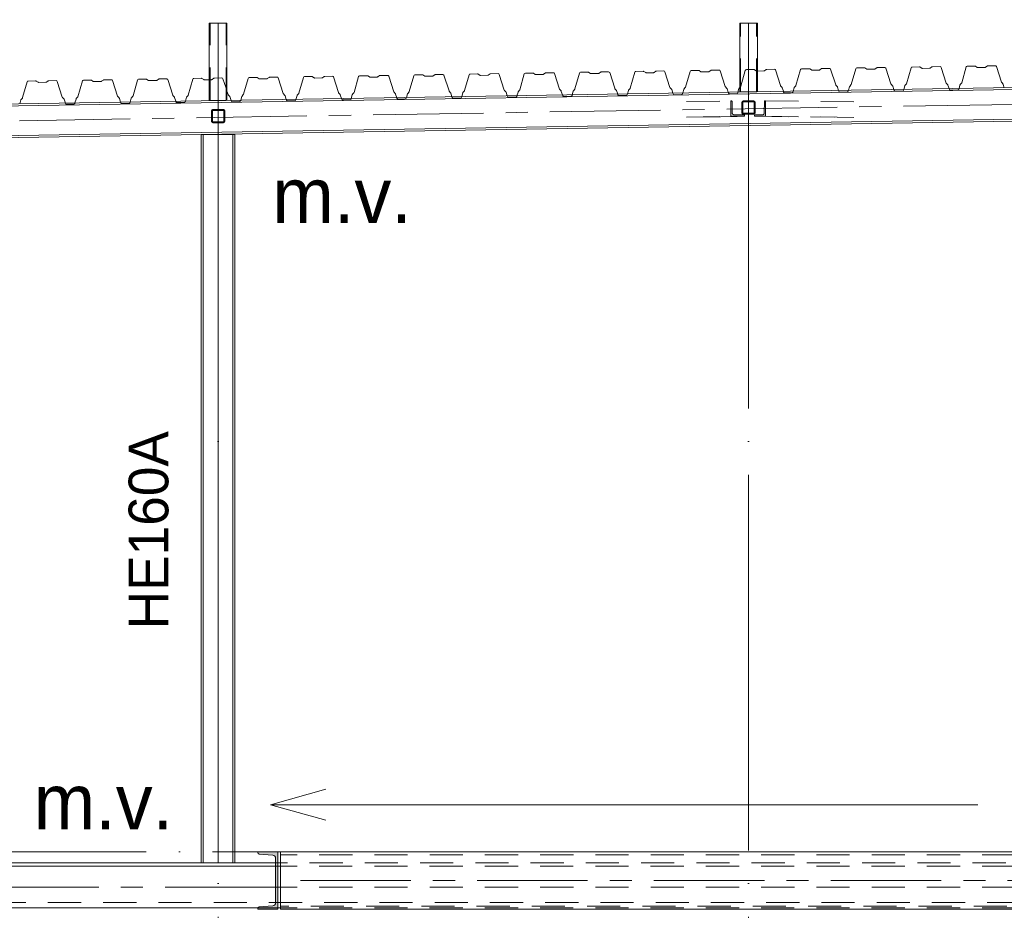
# Model space of a CAD drawing. Header units: millimetres. Extents: x 4517 to 474157, y -4632 to 9900.
# Tile 106 of 114: x 424029 to 428484, y 3135 to 7165. Entities that reach past the tile are written whole.
import ezdxf

# ---------------------------------------------------------------- set-up
doc = ezdxf.new("R2010")
doc.units = ezdxf.units.MM
for name, pattern in [('WSP_hartlijn', [800, 500, -100, 100, -100]), ('WSP_hhidden', [250, 150, -100]), ('WSP_stramienlijn', [2000, 1700, -150, 0, -150])]:
    doc.linetypes.add(name, pattern=pattern)
for name, color, linetype, lineweight in [('00_algemeen - 0_18mm', 1, 'Continuous', 13), ('00_algemeen - hartlijn', 7, 'WSP_hartlijn', 13), ('00_algemeen - hhidden - 0_13mm', 7, 'WSP_hhidden', 13), ('00_text', 7, 'Continuous', 13), ('07_stramien', 4, 'Continuous', 13), ('07_stramien - levels', 7, 'Continuous', 13), ('23_vloeren', 2, 'Continuous', 18), ('28_hoofddraagconstructies - kolommen en liggers', 1, 'Continuous', 13), ('28_hoofddraagconstructies - kolommen en liggers - staal', 1, 'Continuous', 13), ('28_hoofddraagconstructies - kolommen en liggers - staal -cut-', 2, 'Continuous', 13), ('28_hoofddraagconstructies - tags', 7, 'Continuous', 18)]:
    doc.layers.add(name, color=color, linetype=linetype, lineweight=lineweight)
doc.styles.add('Revittext', font='txt', dxfattribs={"height": 250})
doc.styles.add('Revittext_1', font='txt', dxfattribs={"height": 180})

# ---------------------------------------------------------------- blocks, each defined once
blk = doc.blocks.new('28_WSP_SC_staal - HE v21-0 - HE160A - S235-1336409-as H')
at = {"layer": '00_algemeen - hartlijn'}
blk.add_line((-19400, 3350), (-19400, 6645.5), dxfattribs=at)
blk = doc.blocks.new('28_WSP_SF_staal - HE v21-0 - HE160A-1335089-as H')
at = {"layer": '00_algemeen - hartlijn'}
blk.add_line((-15798.9, 6782), (-29069.8, 6563.7), dxfattribs=at)
blk = doc.blocks.new('28_WSP_SC_staal - RHS v18-0 - SHSC 80x80x4 - S275-1295133-as H')
at = {"layer": '00_algemeen - hartlijn'}
blk.add_line((-17000, 6838.9), (-17000, 7150), dxfattribs=at)
at = {"layer": '00_algemeen - hhidden - 0_13mm'}
for p, q in [((-17036, 6838.9), (-17036, 7150)), ((-16964, 6838.9), (-16964, 7150))]:
    blk.add_line(p, q, dxfattribs=at)
blk = doc.blocks.new('28_WSP_SC_staal - RHS v18-0 - SHSC 80x80x4 - S275-1295134-as H')
at = {"layer": '00_algemeen - hartlijn'}
blk.add_line((-19400, 6799.4), (-19400, 7150), dxfattribs=at)
at = {"layer": '00_algemeen - hhidden - 0_13mm'}
for p, q in [((-19436, 6799.4), (-19436, 7150)), ((-19364, 6799.4), (-19364, 7150))]:
    blk.add_line(p, q, dxfattribs=at)
blk = doc.blocks.new('28_WSP_SF_staal - HE v21-0 - HE220B-1384946-as H')
at = {"layer": '00_algemeen - hartlijn'}
for p, q in [((-19140, 3240), (-29080, 3240)), ((-19117.3, 3240), (-19130, 3240))]:
    blk.add_line(p, q, dxfattribs=at)
at = {"layer": '28_hoofddraagconstructies - kolommen en liggers', "linetype": 'WSP_hhidden'}
for p, q in [((-19130, 3240), (-19140, 3240)), ((-7792.7, 3240), (-19117.3, 3240))]:
    blk.add_line(p, q, dxfattribs=at)
blk = doc.blocks.new('28_WSP_SF_staal - RHS v18-0 - SHSC 60x60x4 - S275-1335093-as H')
at = {"layer": '28_hoofddraagconstructies - kolommen en liggers', "linetype": 'WSP_hhidden'}
for p, q in [((-19430, 6750.8), (-19430, 6706.8)), ((-19426, 6706.8), (-19426, 6750.8)), ((-19378, 6758.8), (-19422, 6758.8)), ((-19422, 6754.8), (-19378, 6754.8)), ((-19374, 6750.8), (-19374, 6706.8)), ((-19370, 6706.8), (-19370, 6750.8)), ((-19378, 6702.8), (-19422, 6702.8)), ((-19422, 6698.8), (-19378, 6698.8))]:
    blk.add_line(p, q, dxfattribs=at)
for centre, radius, start, end in [((-19422, 6750.8), 8, 90, 180), ((-19422, 6750.8), 4, 90, 180), ((-19378, 6750.8), 8, 0, 90), ((-19378, 6750.8), 4, 0, 90), ((-19422, 6706.8), 8, 180, 270), ((-19422, 6706.8), 4, 180, 270), ((-19378, 6706.8), 8, 270, 360), ((-19378, 6706.8), 4, 270, 360)]:
    blk.add_arc(centre, radius, start, end, dxfattribs=at)
blk = doc.blocks.new('28_WSP_SF_staal - RHS v18-0 - SHSC 60x60x4 - S275-1328995-as H')
at = {"layer": '28_hoofddraagconstructies - kolommen en liggers', "linetype": 'WSP_hhidden'}
for p, q in [((-17030, 6789.3), (-17030, 6745.3)), ((-17026, 6745.3), (-17026, 6789.3)), ((-16978, 6797.3), (-17022, 6797.3)), ((-17022, 6793.3), (-16978, 6793.3)), ((-16974, 6789.3), (-16974, 6745.3)), ((-16970, 6745.3), (-16970, 6789.3)), ((-16978, 6741.3), (-17022, 6741.3)), ((-17022, 6737.3), (-16978, 6737.3))]:
    blk.add_line(p, q, dxfattribs=at)
for centre, radius, start, end in [((-17022, 6789.3), 8, 90, 180), ((-17022, 6789.3), 4, 90, 180), ((-16978, 6789.3), 8, 0, 90), ((-16978, 6789.3), 4, 0, 90), ((-17022, 6745.3), 8, 180, 270), ((-17022, 6745.3), 4, 180, 270), ((-16978, 6745.3), 8, 270, 360), ((-16978, 6745.3), 4, 270, 360)]:
    blk.add_arc(centre, radius, start, end, dxfattribs=at)
blk = doc.blocks.new('28_WSP_SF_staal - HFL v21-0 - Lequ 70x70x7-1304588-as H')
at = {"layer": '28_hoofddraagconstructies - kolommen en liggers', "linetype": 'WSP_hhidden'}
for p, q in [((-16928.2, 6793.5), (-16928.5, 6744)), ((-16923.2, 6798), (-16925, 6798)), ((-16923.6, 6728), (-16923.2, 6798)), ((-16923.2, 6798), (-16513.9, 6793)), ((-16973.1, 6730.5), (-16973.1, 6728)), ((-16973.1, 6728), (-16923.6, 6728)), ((-16970.2, 6728), (-16612.9, 6723.6)), ((-16934.9, 6735), (-16969.9, 6735)), ((-16923.6, 6728), (-16513.9, 6723))]:
    blk.add_line(p, q, dxfattribs=at)
for centre, major_axis, start_param, end_param in [((-16925, 6793.5), (0.05, 4.5), 0.008613, 1.579409), ((-16969.9, 6730.5), (0.05, 4.5), 0.008613, 1.579409), ((-16934.8, 6744), (0.11, 9), 3.150205, 4.721002)]:
    blk.add_ellipse(centre, major_axis=major_axis, ratio=0.707081, start_param=start_param, end_param=end_param, dxfattribs=at)
blk = doc.blocks.new('28_WSP_SF_staal - HFL v21-0 - Lequ 70x70x7-1303960-as H')
at = {"layer": '28_hoofddraagconstructies - kolommen en liggers', "linetype": 'WSP_hhidden'}
for p, q in [((-17280, 6794.2), (-17080.6, 6798)), ((-17078.4, 6798), (-17080.6, 6798)), ((-17080.6, 6798), (-17080.4, 6728)), ((-17074.2, 6744), (-17074.3, 6793.5)), ((-17280, 6724.2), (-17080.4, 6728)), ((-17201.9, 6724.4), (-17019.9, 6728)), ((-17080.4, 6728), (-17017.6, 6728)), ((-17021.7, 6735), (-17066.1, 6735)), ((-17017.6, 6728), (-17017.6, 6730.5))]:
    blk.add_line(p, q, dxfattribs=at)
for centre, major_axis, start_param, end_param in [((-17078.4, 6793.5), (-0.09, 4.5), 4.695084, 6.26588), ((-17066.1, 6744), (-0.17, 9), 1.553491, 3.124287), ((-17021.6, 6730.5), (-0.09, 4.5), 4.695084, 6.26588)]:
    blk.add_ellipse(centre, major_axis=major_axis, ratio=0.896772, start_param=start_param, end_param=end_param, dxfattribs=at)
blk = doc.blocks.new('28_WSP_SF_staal - UNP v18-0 - UNP260-1309737-as H')
at = {"layer": '00_algemeen - hartlijn'}
blk.add_line((-15327.9, 3270), (-19117.3, 3270), dxfattribs=at)
at = {"layer": '00_algemeen - hhidden - 0_13mm'}
for p, q in [((-7792.7, 3386), (-19117.3, 3386)), ((-15330.5, 3154), (-19117.3, 3154))]:
    blk.add_line(p, q, dxfattribs=at)
blk = doc.blocks.new('Floors 3 - Floors 3-1340461-as H')
at = {"layer": '23_vloeren', "linetype": 'WSP_hhidden', "lineweight": 13}
blk.add_line((-28920, 3170), (-2860, 3170), dxfattribs=at)
blk = doc.blocks.new('01_WSP_DC_algemeen - overspanningspijl v18-0 - Afschot-1379392-as H')
at = {"layer": '00_algemeen - 0_18mm'}
for p, q in [((-18912.9, 3682.5), (-19162.9, 3612.5)), ((-19162.9, 3612.5), (-15962.9, 3612.5)), ((-19162.9, 3612.5), (-18912.9, 3542.5))]:
    blk.add_line(p, q, dxfattribs=at)

msp = doc.modelspace()

# ---------------------------------------------------------------- hatches: boundary and pattern name
at = {"layer": '28_hoofddraagconstructies - kolommen en liggers - staal'}
msp.add_hatch(color=256, dxfattribs=at).paths.add_polyline_path([(425196.9, 3140), (425196.9, 3400), (425106.9, 3400), (425107.7, 3392.8), (425113, 3389.1), (425177.2, 3383.6), (425183.1, 3379.9), (425186.4, 3373.8), (425186.9, 3370.3), (425186.4, 3166.2), (425183.1, 3160.1), (425177.2, 3156.4), (425173.8, 3155.7), (425113, 3150.9), (425107.1, 3145.7), (425106.9, 3140), (425181.9, 3140)])

# ---------------------------------------------------------------- linework, layer by layer
at = {"layer": '07_stramien', "linetype": 'WSP_stramienlijn'}
for p, q in [((424926.9, -4594.5), (424926.9, 9000)), ((427326.9, -4594.5), (427326.9, 9000))]:
    msp.add_line(p, q, dxfattribs=at)
at = {"layer": '07_stramien - levels', "linetype": 'WSP_stramienlijn'}
msp.add_line((404900.7, 3400), (445344.7, 3400), dxfattribs=at)
at = {"layer": '23_vloeren'}
for p, q in [((428063.9, 6949.7), (428066.9, 6950.7)), ((428066.9, 6950.7), (428100.7, 6951.3)), ((428100.7, 6951.3), (428102.2, 6951.1)), ((428102.2, 6951.1), (428103.5, 6950.5)), ((428103.5, 6950.5), (428111.5, 6945.3)), ((428149.1, 6945.9), (428157, 6951.3)), ((428157, 6951.3), (428158.3, 6952)), ((428158.3, 6952), (428159.8, 6952.2)), ((428159.8, 6952.2), (428193.6, 6952.7)), ((428193.6, 6952.7), (428196.6, 6951.8)), ((428196.6, 6951.8), (428198.5, 6949.3)), ((428291.5, 6879.5), (428312.1, 6951.1)), ((428312.1, 6951.1), (428313.9, 6953.6)), ((428313.9, 6953.6), (428316.8, 6954.7)), ((428316.8, 6954.7), (428350.7, 6955.2)), ((428350.7, 6955.2), (428352.1, 6955)), ((428352.1, 6955), (428353.5, 6954.4)), ((428353.5, 6954.4), (428361.5, 6949.2)), ((428399.1, 6949.8), (428407, 6955.3)), ((428407, 6955.3), (428408.3, 6955.9)), ((428408.3, 6955.9), (428409.7, 6956.1)), ((428409.7, 6956.1), (428443.6, 6956.7)), ((428443.6, 6956.7), (428446.6, 6955.7)), ((428446.6, 6955.7), (428448.4, 6953.2)), ((428448.4, 6953.2), (428471.3, 6882.3)), ((425312.5, 6903.6), (425314.3, 6906.2)), ((425314.3, 6906.2), (425317.2, 6907.2)), ((425317.2, 6907.2), (425351.1, 6907.7)), ((425351.1, 6907.7), (425352.5, 6907.6)), ((425352.5, 6907.6), (425353.8, 6906.9)), ((425353.8, 6906.9), (425361.9, 6901.8)), ((425399.5, 6902.4), (425407.4, 6907.8)), ((425407.4, 6907.8), (425408.7, 6908.4)), ((425408.7, 6908.4), (425410.1, 6908.7)), ((425410.1, 6908.7), (425444, 6909.2)), ((425444, 6909.2), (425446.9, 6908.3)), ((425446.9, 6908.3), (425448.8, 6905.8)), ((425448.8, 6905.8), (425471.7, 6834.9)), ((425541.8, 6836), (425562.5, 6907.6)), ((425562.5, 6907.6), (425564.2, 6910.1)), ((425564.2, 6910.1), (425567.2, 6911.2)), ((425567.2, 6911.2), (425601, 6911.7)), ((425601, 6911.7), (425602.5, 6911.5)), ((425602.5, 6911.5), (425603.8, 6910.9)), ((425603.8, 6910.9), (425611.9, 6905.7)), ((425611.9, 6905.7), (425613.2, 6905.1)), ((425646.7, 6905.4), (425648.1, 6905.7)), ((425648.1, 6905.7), (425649.4, 6906.3)), ((425649.4, 6906.3), (425657.3, 6911.8)), ((425657.3, 6911.8), (425658.6, 6912.4)), ((425658.6, 6912.4), (425660.1, 6912.6)), ((425660.1, 6912.6), (425693.9, 6913.2)), ((425693.9, 6913.2), (425696.9, 6912.2)), ((425696.9, 6912.2), (425698.8, 6909.7)), ((425698.8, 6909.7), (425721.7, 6838.8)), ((425791.8, 6839.9), (425812.4, 6911.5)), ((425812.4, 6911.5), (425814.2, 6914.1)), ((425814.2, 6914.1), (425817.1, 6915.1)), ((425817.1, 6915.1), (425851, 6915.7)), ((425851, 6915.7), (425852.4, 6915.5)), ((425852.4, 6915.5), (425853.8, 6914.9)), ((425853.8, 6914.9), (425861.8, 6909.7)), ((425861.8, 6909.7), (425863.2, 6909.1)), ((425863.2, 6909.1), (425864.6, 6908.9)), ((425864.6, 6908.9), (425896.7, 6909.4)), ((425896.7, 6909.4), (425898.1, 6909.6)), ((425898.1, 6909.6), (425899.4, 6910.3)), ((425899.4, 6910.3), (425907.3, 6915.7)), ((425907.3, 6915.7), (425908.6, 6916.4)), ((425908.6, 6916.4), (425910.1, 6916.6)), ((425910.1, 6916.6), (425943.9, 6917.1)), ((425943.9, 6917.1), (425946.9, 6916.2)), ((425946.9, 6916.2), (425948.7, 6913.7)), ((425948.7, 6913.7), (425971.6, 6842.8)), ((426041.7, 6843.9), (426062.4, 6915.5)), ((426062.4, 6915.5), (426064.2, 6918)), ((426064.2, 6918), (426067.1, 6919.1)), ((426067.1, 6919.1), (426101, 6919.6)), ((426101, 6919.6), (426102.4, 6919.4)), ((426102.4, 6919.4), (426103.7, 6918.8)), ((426103.7, 6918.8), (426111.8, 6913.6)), ((426111.8, 6913.6), (426113.1, 6913)), ((426113.1, 6913), (426114.6, 6912.8)), ((426114.6, 6912.8), (426146.6, 6913.4)), ((426146.6, 6913.4), (426148.1, 6913.6)), ((426148.1, 6913.6), (426149.4, 6914.2)), ((426149.4, 6914.2), (426157.3, 6919.7)), ((426157.3, 6919.7), (426158.6, 6920.3)), ((426158.6, 6920.3), (426160, 6920.5)), ((426160, 6920.5), (426193.9, 6921.1)), ((426193.9, 6921.1), (426196.9, 6920.1)), ((426196.9, 6920.1), (426198.7, 6917.6)), ((426198.7, 6917.6), (426221.6, 6846.7)), ((426291.7, 6847.8), (426312.4, 6919.4)), ((426312.4, 6919.4), (426314.1, 6922)), ((426314.1, 6922), (426317.1, 6923)), ((426317.1, 6923), (426350.9, 6923.6)), ((426350.9, 6923.6), (426352.4, 6923.4)), ((426352.4, 6923.4), (426353.7, 6922.8)), ((426353.7, 6922.8), (426361.8, 6917.6)), ((426361.8, 6917.6), (426363.1, 6917)), ((426363.1, 6917), (426364.5, 6916.8)), ((426364.5, 6916.8), (426396.6, 6917.3)), ((426396.6, 6917.3), (426398, 6917.5)), ((426398, 6917.5), (426399.4, 6918.2)), ((426399.4, 6918.2), (426407.2, 6923.6)), ((426407.2, 6923.6), (426408.5, 6924.3)), ((426408.5, 6924.3), (426410, 6924.5)), ((426410, 6924.5), (426443.8, 6925)), ((426443.8, 6925), (426446.8, 6924.1)), ((426446.8, 6924.1), (426448.7, 6921.6)), ((426448.7, 6921.6), (426471.6, 6850.7)), ((426541.7, 6851.8), (426562.3, 6923.4)), ((426562.3, 6923.4), (426564.1, 6926)), ((426564.1, 6926), (426567.1, 6927)), ((426567.1, 6927), (426600.9, 6927.5)), ((426600.9, 6927.5), (426602.3, 6927.3)), ((426602.3, 6927.3), (426603.7, 6926.7)), ((426603.7, 6926.7), (426611.7, 6921.6)), ((426611.7, 6921.6), (426613.1, 6920.9)), ((426613.1, 6920.9), (426614.5, 6920.8)), ((426614.5, 6920.8), (426646.6, 6921.3)), ((426646.6, 6921.3), (426648, 6921.5)), ((426648, 6921.5), (426649.3, 6922.1)), ((426649.3, 6922.1), (426657.2, 6927.6)), ((426657.2, 6927.6), (426658.5, 6928.2)), ((426658.5, 6928.2), (426660, 6928.5)), ((426660, 6928.5), (426693.8, 6929)), ((426693.8, 6929), (426696.8, 6928.1)), ((426696.8, 6928.1), (426698.6, 6925.5)), ((426698.6, 6925.5), (426721.6, 6854.6)), ((426791.6, 6855.8), (426812.3, 6927.3)), ((426812.3, 6927.3), (426814.1, 6929.9)), ((426814.1, 6929.9), (426817, 6930.9)), ((426817, 6930.9), (426850.9, 6931.5)), ((426850.9, 6931.5), (426852.3, 6931.3)), ((426852.3, 6931.3), (426853.6, 6930.7)), ((426853.6, 6930.7), (426861.7, 6925.5)), ((426861.7, 6925.5), (426863, 6924.9)), ((426863, 6924.9), (426864.5, 6924.7)), ((426864.5, 6924.7), (426896.5, 6925.2)), ((426896.5, 6925.2), (426898, 6925.5)), ((426898, 6925.5), (426899.3, 6926.1)), ((426899.3, 6926.1), (426907.2, 6931.5)), ((426907.2, 6931.5), (426908.5, 6932.2)), ((426908.5, 6932.2), (426909.9, 6932.4)), ((426909.9, 6932.4), (426943.8, 6932.9)), ((426943.8, 6932.9), (426946.8, 6932)), ((426946.8, 6932), (426948.6, 6929.5)), ((426948.6, 6929.5), (426971.5, 6858.6)), ((427041.6, 6859.7), (427062.3, 6931.3)), ((427062.3, 6931.3), (427064, 6933.9)), ((427064, 6933.9), (427067, 6934.9)), ((427067, 6934.9), (427100.8, 6935.4)), ((427100.8, 6935.4), (427102.3, 6935.2)), ((427102.3, 6935.2), (427103.6, 6934.6)), ((427103.6, 6934.6), (427111.7, 6929.5)), ((427111.7, 6929.5), (427113, 6928.9)), ((427113, 6928.9), (427114.5, 6928.7)), ((427114.5, 6928.7), (427146.5, 6929.2)), ((427146.5, 6929.2), (427147.9, 6929.4)), ((427147.9, 6929.4), (427149.3, 6930.1)), ((427149.3, 6930.1), (427157.1, 6935.5)), ((427157.1, 6935.5), (427158.5, 6936.1)), ((427158.5, 6936.1), (427159.9, 6936.4)), ((427159.9, 6936.4), (427193.7, 6936.9)), ((427193.7, 6936.9), (427196.7, 6936)), ((427196.7, 6936), (427198.6, 6933.4)), ((427198.6, 6933.4), (427221.5, 6862.6)), ((427366.6, 6932.7), (427396.5, 6933.1)), ((427396.5, 6933.1), (427397.9, 6933.4)), ((427397.9, 6933.4), (427399.2, 6934)), ((427399.2, 6934), (427407.1, 6939.4)), ((427407.1, 6939.4), (427408.4, 6940.1)), ((427408.4, 6940.1), (427409.9, 6940.3)), ((427409.9, 6940.3), (427443.7, 6940.9)), ((427443.7, 6940.9), (427446.7, 6939.9)), ((427446.7, 6939.9), (427448.5, 6937.4)), ((427448.5, 6937.4), (427471.5, 6866.5)), ((427541.5, 6867.6), (427562.2, 6939.2)), ((427562.2, 6939.2), (427564, 6941.8)), ((427564, 6941.8), (427566.9, 6942.8)), ((427566.9, 6942.8), (427600.8, 6943.3)), ((427600.8, 6943.3), (427602.2, 6943.2)), ((427602.2, 6943.2), (427603.6, 6942.6)), ((427603.6, 6942.6), (427611.6, 6937.4)), ((427611.6, 6937.4), (427612.9, 6936.8)), ((427612.9, 6936.8), (427614.4, 6936.6)), ((427614.4, 6936.6), (427646.4, 6937.1)), ((427646.4, 6937.1), (427647.9, 6937.3)), ((427647.9, 6937.3), (427649.2, 6938)), ((427649.2, 6938), (427657.1, 6943.4)), ((427657.1, 6943.4), (427658.4, 6944)), ((427658.4, 6944), (427659.8, 6944.3)), ((427659.8, 6944.3), (427693.7, 6944.8)), ((427693.7, 6944.8), (427696.7, 6943.9)), ((427696.7, 6943.9), (427698.5, 6941.4)), ((427698.5, 6941.4), (427721.4, 6870.5)), ((427791.5, 6871.6), (427812.2, 6943.2)), ((427812.2, 6943.2), (427813.9, 6945.7)), ((427813.9, 6945.7), (427816.9, 6946.8)), ((427816.9, 6946.8), (427850.7, 6947.3)), ((427850.7, 6947.3), (427852.2, 6947.1)), ((427852.2, 6947.1), (427853.5, 6946.5)), ((427853.5, 6946.5), (427861.6, 6941.3)), ((427861.6, 6941.3), (427862.9, 6940.7)), ((427862.9, 6940.7), (427864.4, 6940.5)), ((427864.4, 6940.5), (427896.4, 6941)), ((427896.4, 6941), (427897.9, 6941.3)), ((427897.9, 6941.3), (427899.2, 6941.9)), ((427899.2, 6941.9), (427907, 6947.4)), ((427907, 6947.4), (427908.4, 6948)), ((427908.4, 6948), (427909.8, 6948.2)), ((427909.8, 6948.2), (427943.6, 6948.8)), ((427943.6, 6948.8), (427946.6, 6947.8)), ((427946.6, 6947.8), (427948.5, 6945.3)), ((427948.5, 6945.3), (427971.4, 6874.4)), ((428041.5, 6875.5), (428062.1, 6947.1)), ((428062.1, 6947.1), (428063.9, 6949.7)), ((428111.5, 6945.3), (428112.9, 6944.7)), ((428112.9, 6944.7), (428114.3, 6944.5)), ((428114.3, 6944.5), (428146.4, 6945)), ((428146.4, 6945), (428147.8, 6945.2)), ((428147.8, 6945.2), (428149.1, 6945.9)), ((428198.5, 6949.3), (428221.4, 6878.4)), ((428361.5, 6949.2), (428362.8, 6948.6)), ((428362.8, 6948.6), (428364.3, 6948.4)), ((428364.3, 6948.4), (428396.3, 6949)), ((428396.3, 6949), (428397.8, 6949.2)), ((428397.8, 6949.2), (428399.1, 6949.8)), ((424042, 6812.2), (424062.6, 6883.8)), ((424062.6, 6883.8), (424064.4, 6886.4)), ((424064.4, 6886.4), (424067.4, 6887.4)), ((424067.4, 6887.4), (424101.2, 6888)), ((424101.2, 6888), (424102.7, 6887.8)), ((424102.7, 6887.8), (424104, 6887.2)), ((424104, 6887.2), (424112, 6882)), ((424112, 6882), (424113.4, 6881.4)), ((424113.4, 6881.4), (424114.8, 6881.2)), ((424114.8, 6881.2), (424146.9, 6881.7)), ((424146.9, 6881.7), (424148.3, 6881.9)), ((424148.3, 6881.9), (424149.6, 6882.6)), ((424149.6, 6882.6), (424157.5, 6888)), ((424157.5, 6888), (424158.8, 6888.7)), ((424158.8, 6888.7), (424160.3, 6888.9)), ((424160.3, 6888.9), (424194.1, 6889.4)), ((424194.1, 6889.4), (424197.1, 6888.5)), ((424197.1, 6888.5), (424199, 6886)), ((424199, 6886), (424221.9, 6815.1)), ((424292, 6816.2), (424312.6, 6887.8)), ((424312.6, 6887.8), (424314.4, 6890.4)), ((424314.4, 6890.4), (424317.3, 6891.4)), ((424317.3, 6891.4), (424351.2, 6891.9)), ((424351.2, 6891.9), (424352.6, 6891.7)), ((424352.6, 6891.7), (424354, 6891.1)), ((424354, 6891.1), (424362, 6885.9)), ((424362, 6885.9), (424363.3, 6885.3)), ((424363.3, 6885.3), (424364.8, 6885.2)), ((424364.8, 6885.2), (424396.8, 6885.7)), ((424396.8, 6885.7), (424398.3, 6885.9)), ((424398.3, 6885.9), (424399.6, 6886.5)), ((424399.6, 6886.5), (424407.5, 6892)), ((424407.5, 6892), (424408.8, 6892.6)), ((424408.8, 6892.6), (424410.2, 6892.9)), ((424410.2, 6892.9), (424444.1, 6893.4)), ((424444.1, 6893.4), (424447.1, 6892.5)), ((424447.1, 6892.5), (424448.9, 6889.9)), ((424448.9, 6889.9), (424471.8, 6819)), ((424541.9, 6820.2), (424562.6, 6891.7)), ((424562.6, 6891.7), (424564.3, 6894.3)), ((424564.3, 6894.3), (424567.3, 6895.3)), ((424567.3, 6895.3), (424601.1, 6895.9)), ((424601.1, 6895.9), (424602.6, 6895.7)), ((424602.6, 6895.7), (424603.9, 6895.1)), ((424603.9, 6895.1), (424612, 6889.9)), ((424612, 6889.9), (424613.3, 6889.3)), ((424613.3, 6889.3), (424614.8, 6889.1)), ((424614.8, 6889.1), (424646.8, 6889.6)), ((424646.8, 6889.6), (424648.3, 6889.9)), ((424648.3, 6889.9), (424649.6, 6890.5)), ((424649.6, 6890.5), (424657.5, 6895.9)), ((424657.5, 6895.9), (424658.8, 6896.6)), ((424658.8, 6896.6), (424660.2, 6896.8)), ((424660.2, 6896.8), (424694.1, 6897.3)), ((424694.1, 6897.3), (424697, 6896.4)), ((424697, 6896.4), (424698.9, 6893.9)), ((424698.9, 6893.9), (424721.8, 6823)), ((424791.9, 6824.1), (424812.5, 6895.7)), ((424812.5, 6895.7), (424814.3, 6898.3)), ((424814.3, 6898.3), (424817.3, 6899.3)), ((424817.3, 6899.3), (424851.1, 6899.8)), ((424851.1, 6899.8), (424852.6, 6899.6)), ((424852.6, 6899.6), (424853.9, 6899)), ((424853.9, 6899), (424861.9, 6893.9)), ((424861.9, 6893.9), (424863.3, 6893.3)), ((424863.3, 6893.3), (424864.7, 6893.1)), ((424864.7, 6893.1), (424887.1, 6893.4)), ((425041.9, 6828.1), (425062.5, 6899.6)), ((425062.5, 6899.6), (425064.3, 6902.2)), ((425064.3, 6902.2), (425067.2, 6903.3)), ((425067.2, 6903.3), (425101.1, 6903.8)), ((425101.1, 6903.8), (425102.5, 6903.6)), ((425102.5, 6903.6), (425103.9, 6903)), ((425103.9, 6903), (425111.9, 6897.8)), ((425111.9, 6897.8), (425113.2, 6897.2)), ((425113.2, 6897.2), (425114.7, 6897)), ((425114.7, 6897), (425146.8, 6897.5)), ((425146.8, 6897.5), (425148.2, 6897.8)), ((425148.2, 6897.8), (425149.5, 6898.4)), ((425149.5, 6898.4), (425157.4, 6903.8)), ((425157.4, 6903.8), (425158.7, 6904.5)), ((425158.7, 6904.5), (425160.2, 6904.7)), ((425160.2, 6904.7), (425194, 6905.3)), ((425194, 6905.3), (425197, 6904.3)), ((425197, 6904.3), (425198.8, 6901.8)), ((425198.8, 6901.8), (425221.7, 6830.9)), ((425291.8, 6832), (425312.5, 6903.6)), ((425361.9, 6901.8), (425363.2, 6901.2)), ((425363.2, 6901.2), (425364.7, 6901)), ((425364.7, 6901), (425396.7, 6901.5)), ((425396.7, 6901.5), (425398.2, 6901.7)), ((425398.2, 6901.7), (425399.5, 6902.4)), ((425613.2, 6905.1), (425614.6, 6904.9)), ((425614.6, 6904.9), (425646.7, 6905.4)), ((427221.5, 6862.6), (427221.9, 6861.6)), ((427221.9, 6861.6), (427222.6, 6860.7)), ((427471.5, 6866.5), (427471.9, 6865.5)), ((427471.9, 6865.5), (427472.5, 6864.7)), ((427472.5, 6864.7), (427478.5, 6858.2)), ((427534.8, 6859.1), (427540.5, 6865.7)), ((427540.5, 6865.7), (427541.1, 6866.6)), ((427541.1, 6866.6), (427541.5, 6867.6)), ((427721.4, 6870.5), (427721.9, 6869.5)), ((427721.9, 6869.5), (427722.5, 6868.6)), ((427722.5, 6868.6), (427728.5, 6862.2)), ((427728.5, 6862.2), (427729.1, 6861.3)), ((427729.1, 6861.3), (427729.6, 6860.3)), ((427779.2, 6845.7), (427783.7, 6861.2)), ((427783.7, 6861.2), (427784.1, 6862.2)), ((427784.1, 6862.2), (427784.7, 6863.1)), ((427784.7, 6863.1), (427790.5, 6869.7)), ((427790.5, 6869.7), (427791.1, 6870.6)), ((427791.1, 6870.6), (427791.5, 6871.6)), ((427971.4, 6874.4), (427971.8, 6873.4)), ((427971.8, 6873.4), (427972.5, 6872.6)), ((427972.5, 6872.6), (427978.4, 6866.1)), ((427978.4, 6866.1), (427979.1, 6865.3)), ((427979.1, 6865.3), (427979.5, 6864.3)), ((427979.5, 6864.3), (427984.4, 6849.1)), ((428029.3, 6849.8), (428033.7, 6865.1)), ((428033.7, 6865.1), (428034.1, 6866.1)), ((428034.1, 6866.1), (428034.7, 6867)), ((428034.7, 6867), (428040.5, 6873.6)), ((428040.5, 6873.6), (428041.1, 6874.5)), ((428041.1, 6874.5), (428041.5, 6875.5)), ((428221.4, 6878.4), (428221.8, 6877.4)), ((428221.8, 6877.4), (428222.5, 6876.5)), ((428222.5, 6876.5), (428228.4, 6870.1)), ((428228.4, 6870.1), (428229.1, 6869.2)), ((428229.1, 6869.2), (428229.5, 6868.2)), ((428229.5, 6868.2), (428234.4, 6853.2)), ((428279.3, 6853.9), (428283.6, 6869.1)), ((428283.6, 6869.1), (428284, 6870.1)), ((428284, 6870.1), (428284.7, 6871)), ((428284.7, 6871), (428290.4, 6877.6)), ((428290.4, 6877.6), (428291, 6878.5)), ((428291, 6878.5), (428291.5, 6879.5)), ((428471.3, 6882.3), (428471.8, 6881.3)), ((428471.8, 6881.3), (428472.4, 6880.5)), ((428472.4, 6880.5), (428478.4, 6874)), ((428478.4, 6874), (428479, 6873.2)), ((428479, 6873.2), (428479.5, 6872.2)), ((428479.5, 6872.2), (428484.3, 6857.3)), ((424471.8, 6819), (424472.3, 6818.1)), ((424472.3, 6818.1), (424472.9, 6817.2)), ((424472.9, 6817.2), (424478.9, 6810.7)), ((424535.1, 6811.6), (424540.9, 6818.3)), ((424540.9, 6818.3), (424541.5, 6819.2)), ((424541.5, 6819.2), (424541.9, 6820.2)), ((424721.8, 6823), (424722.2, 6822)), ((424722.2, 6822), (424722.9, 6821.1)), ((424722.9, 6821.1), (424728.9, 6814.7)), ((424785.1, 6815.6), (424790.9, 6822.2)), ((424790.9, 6822.2), (424791.5, 6823.1)), ((424791.5, 6823.1), (424791.9, 6824.1)), ((424966.9, 6842), (424971.8, 6827)), ((424971.8, 6827), (424972.2, 6826)), ((424972.2, 6826), (424972.9, 6825.1)), ((424972.9, 6825.1), (424978.8, 6818.7)), ((424978.8, 6818.7), (424979.5, 6817.8)), ((424979.5, 6817.8), (424979.9, 6816.8)), ((424979.9, 6816.8), (424985.4, 6799.7)), ((425029.1, 6800.5), (425034, 6817.7)), ((425034, 6817.7), (425034.5, 6818.7)), ((425034.5, 6818.7), (425035.1, 6819.5)), ((425035.1, 6819.5), (425040.8, 6826.2)), ((425040.8, 6826.2), (425041.4, 6827.1)), ((425041.4, 6827.1), (425041.9, 6828.1)), ((425221.7, 6830.9), (425222.2, 6829.9)), ((425222.2, 6829.9), (425222.8, 6829.1)), ((425222.8, 6829.1), (425228.8, 6822.6)), ((425228.8, 6822.6), (425229.4, 6821.7)), ((425229.4, 6821.7), (425229.9, 6820.8)), ((425229.9, 6820.8), (425235.3, 6803.9)), ((425279.1, 6804.6), (425284, 6821.6)), ((425284, 6821.6), (425284.4, 6822.6)), ((425284.4, 6822.6), (425285, 6823.5)), ((425285, 6823.5), (425290.8, 6830.1)), ((425290.8, 6830.1), (425291.4, 6831)), ((425291.4, 6831), (425291.8, 6832)), ((425471.7, 6834.9), (425472.2, 6833.9)), ((425472.2, 6833.9), (425472.8, 6833)), ((425472.8, 6833), (425478.8, 6826.6)), ((425478.8, 6826.6), (425479.4, 6825.7)), ((425479.4, 6825.7), (425479.8, 6824.7)), ((425479.8, 6824.7), (425485.3, 6808)), ((425529.1, 6808.7), (425534, 6825.6)), ((425534, 6825.6), (425534.4, 6826.6)), ((425534.4, 6826.6), (425535, 6827.5)), ((425535, 6827.5), (425540.8, 6834.1)), ((425540.8, 6834.1), (425541.4, 6835)), ((425541.4, 6835), (425541.8, 6836)), ((425721.7, 6838.8), (425722.1, 6837.8)), ((425722.1, 6837.8), (425722.8, 6837)), ((425722.8, 6837), (425728.7, 6830.5)), ((425728.7, 6830.5), (425729.4, 6829.7)), ((425729.4, 6829.7), (425729.8, 6828.7)), ((425729.8, 6828.7), (425735.2, 6812.1)), ((425779.1, 6812.8), (425784, 6829.5)), ((425784, 6829.5), (425784.4, 6830.5)), ((425784.4, 6830.5), (425785, 6831.4)), ((425785, 6831.4), (425790.7, 6838)), ((425790.7, 6838), (425791.4, 6838.9)), ((425791.4, 6838.9), (425791.8, 6839.9)), ((425971.6, 6842.8), (425972.1, 6841.8)), ((425972.1, 6841.8), (425972.7, 6840.9)), ((425972.7, 6840.9), (425978.7, 6834.5)), ((425978.7, 6834.5), (425979.3, 6833.6)), ((425979.3, 6833.6), (425979.8, 6832.6)), ((425979.8, 6832.6), (425985.1, 6816.2)), ((426029.1, 6816.9), (426033.9, 6833.5)), ((426033.9, 6833.5), (426034.3, 6834.5)), ((426034.3, 6834.5), (426034.9, 6835.4)), ((426034.9, 6835.4), (426040.7, 6842)), ((426040.7, 6842), (426041.3, 6842.9)), ((426041.3, 6842.9), (426041.7, 6843.9)), ((426221.6, 6846.7), (426222.1, 6845.7)), ((426222.1, 6845.7), (426222.7, 6844.9)), ((426222.7, 6844.9), (426228.7, 6838.4)), ((426228.7, 6838.4), (426229.3, 6837.6)), ((426229.3, 6837.6), (426229.8, 6836.6)), ((426229.8, 6836.6), (426235, 6820.3)), ((426279.2, 6821), (426283.9, 6837.4)), ((426283.9, 6837.4), (426284.3, 6838.4)), ((426284.3, 6838.4), (426284.9, 6839.3)), ((426284.9, 6839.3), (426290.7, 6846)), ((426290.7, 6846), (426291.3, 6846.8)), ((426291.3, 6846.8), (426291.7, 6847.8)), ((426471.6, 6850.7), (426472, 6849.7)), ((426472, 6849.7), (426472.7, 6848.8)), ((426472.7, 6848.8), (426478.6, 6842.4)), ((426478.6, 6842.4), (426479.3, 6841.5)), ((426479.3, 6841.5), (426479.7, 6840.5)), ((426479.7, 6840.5), (426484.9, 6824.4)), ((426529.2, 6825.1), (426533.9, 6841.4)), ((426533.9, 6841.4), (426534.3, 6842.4)), ((426534.3, 6842.4), (426534.9, 6843.3)), ((426534.9, 6843.3), (426540.6, 6849.9)), ((426540.6, 6849.9), (426541.3, 6850.8)), ((426541.3, 6850.8), (426541.7, 6851.8)), ((426721.6, 6854.6), (426722, 6853.7)), ((426722, 6853.7), (426722.6, 6852.8)), ((426722.6, 6852.8), (426728.6, 6846.3)), ((426728.6, 6846.3), (426729.3, 6845.5)), ((426729.3, 6845.5), (426729.7, 6844.5)), ((426729.7, 6844.5), (426734.9, 6828.5)), ((426779.2, 6829.3), (426783.8, 6845.3)), ((426783.8, 6845.3), (426784.2, 6846.3)), ((426784.2, 6846.3), (426784.9, 6847.2)), ((426784.9, 6847.2), (426790.6, 6853.9)), ((426790.6, 6853.9), (426791.2, 6854.8)), ((426791.2, 6854.8), (426791.6, 6855.8)), ((426971.5, 6858.6), (426972, 6857.6)), ((426972, 6857.6), (426972.6, 6856.7)), ((426972.6, 6856.7), (426978.6, 6850.3)), ((426978.6, 6850.3), (426979.2, 6849.4)), ((426979.2, 6849.4), (426979.7, 6848.4)), ((426979.7, 6848.4), (426984.8, 6832.6)), ((427029.2, 6833.4), (427033.8, 6849.3)), ((427033.8, 6849.3), (427034.2, 6850.3)), ((427034.2, 6850.3), (427034.8, 6851.2)), ((427034.8, 6851.2), (427040.6, 6857.8)), ((427040.6, 6857.8), (427041.2, 6858.7)), ((427041.2, 6858.7), (427041.6, 6859.7)), ((427222.6, 6860.7), (427228.5, 6854.3)), ((427228.5, 6854.3), (427229.2, 6853.4)), ((427229.2, 6853.4), (427229.6, 6852.4)), ((427229.6, 6852.4), (427234.7, 6836.7)), ((427279.2, 6837.5), (427283.8, 6853.3)), ((427283.8, 6853.3), (427284.2, 6854.3)), ((427284.2, 6854.3), (427284.8, 6855.1)), ((427284.8, 6855.1), (427286.9, 6857.5)), ((427478.5, 6858.2), (427479.2, 6857.3)), ((427479.2, 6857.3), (427479.6, 6856.4)), ((427479.6, 6856.4), (427484.6, 6840.9)), ((427529.2, 6841.6), (427533.7, 6857.2)), ((427533.7, 6857.2), (427534.1, 6858.2)), ((427534.1, 6858.2), (427534.8, 6859.1)), ((427729.6, 6860.3), (427734.5, 6845)), ((424029, 6784), (424034.2, 6801.8)), ((424034.2, 6801.8), (424034.6, 6802.8)), ((424034.6, 6802.8), (424035.2, 6803.7)), ((424035.2, 6803.7), (424041, 6810.4)), ((424041, 6810.4), (424041.6, 6811.2)), ((424041.6, 6811.2), (424042, 6812.2)), ((424221.9, 6815.1), (424222.3, 6814.1)), ((424222.3, 6814.1), (424223, 6813.2)), ((424223, 6813.2), (424228.9, 6806.8)), ((424228.9, 6806.8), (424229.6, 6805.9)), ((424229.6, 6805.9), (424230, 6804.9)), ((424230, 6804.9), (424235.7, 6787.4)), ((424279, 6788.1), (424284.1, 6805.8)), ((424284.1, 6805.8), (424284.5, 6806.8)), ((424284.5, 6806.8), (424285.2, 6807.7)), ((424285.2, 6807.7), (424290.9, 6814.3)), ((424290.9, 6814.3), (424291.5, 6815.2)), ((424291.5, 6815.2), (424292, 6816.2)), ((424478.9, 6810.7), (424479.5, 6809.9)), ((424479.5, 6809.9), (424480, 6808.9)), ((424480, 6808.9), (424485.6, 6791.5)), ((424529.1, 6792.2), (424534.1, 6809.7)), ((424534.1, 6809.7), (424534.5, 6810.7)), ((424534.5, 6810.7), (424535.1, 6811.6)), ((424728.9, 6814.7), (424729.5, 6813.8)), ((424729.5, 6813.8), (424729.9, 6812.8)), ((424729.9, 6812.8), (424735.5, 6795.6)), ((424779.1, 6796.3), (424784.1, 6813.7)), ((424784.1, 6813.7), (424784.5, 6814.7)), ((424784.5, 6814.7), (424785.1, 6815.6))]:
    msp.add_line(p, q, dxfattribs=at)
at = {"layer": '23_vloeren', "linetype": 'WSP_hhidden', "lineweight": 13}
for p, q in [((427291.6, 6863.7), (427312.2, 6935.2)), ((427312.2, 6935.2), (427314, 6937.8)), ((427314, 6937.8), (427317, 6938.9)), ((427317, 6938.9), (427350.8, 6939.4)), ((427350.8, 6939.4), (427352.3, 6939.2)), ((427352.3, 6939.2), (427353.6, 6938.6)), ((427353.6, 6938.6), (427361.6, 6933.4)), ((427361.6, 6933.4), (427363, 6932.8)), ((427363, 6932.8), (427364.4, 6932.6)), ((427364.4, 6932.6), (427366.5, 6932.7)), ((424887.2, 6893.4), (424896.8, 6893.6)), ((424896.8, 6893.6), (424898.2, 6893.8)), ((424898.2, 6893.8), (424899.5, 6894.5)), ((424899.5, 6894.5), (424907.4, 6899.9)), ((424907.4, 6899.9), (424908.7, 6900.5)), ((424908.7, 6900.5), (424910.2, 6900.8)), ((424910.2, 6900.8), (424944, 6901.3)), ((424944, 6901.3), (424947, 6900.4)), ((424947, 6900.4), (424948.9, 6897.8)), ((424948.9, 6897.8), (424962.8, 6854.7)), ((427286.9, 6857.6), (427290.5, 6861.8)), ((427290.5, 6861.8), (427291.2, 6862.7)), ((427291.2, 6862.7), (427291.6, 6863.7)), ((424962.9, 6854.4), (424966.8, 6842.3)), ((426028.3, 6814), (426029.1, 6816.9)), ((426235, 6820.3), (426236, 6817.3)), ((426236, 6817.3), (426237.8, 6814.8)), ((426276.5, 6815.4), (426278.3, 6818)), ((426278.3, 6818), (426279.1, 6821)), ((426484.9, 6824.4), (426486, 6821.2)), ((426486, 6821.2), (426487.8, 6818.7)), ((426487.8, 6818.7), (426490.8, 6817.8)), ((426490.8, 6817.8), (426523.5, 6818.3)), ((426523.5, 6818.3), (426526.5, 6819.3)), ((426526.5, 6819.3), (426528.2, 6821.9)), ((426528.2, 6821.9), (426529.2, 6825.1)), ((426734.9, 6828.5), (426735.9, 6825.2)), ((426735.9, 6825.2), (426737.8, 6822.7)), ((426737.8, 6822.7), (426740.8, 6821.7)), ((426740.8, 6821.7), (426773.5, 6822.3)), ((426773.5, 6822.3), (426776.4, 6823.3)), ((426776.4, 6823.3), (426778.2, 6825.9)), ((426778.2, 6825.9), (426779.2, 6829.2)), ((426984.8, 6832.6), (426985.9, 6829.2)), ((426985.9, 6829.2), (426987.7, 6826.6)), ((426987.7, 6826.6), (426990.7, 6825.7)), ((426990.7, 6825.7), (427023.4, 6826.2)), ((427023.4, 6826.2), (427026.4, 6827.2)), ((427026.4, 6827.2), (427028.2, 6829.8)), ((427028.2, 6829.8), (427029.2, 6833.3)), ((427234.7, 6836.7), (427235.9, 6833.1)), ((427235.9, 6833.1), (427237.7, 6830.6)), ((427237.7, 6830.6), (427240.7, 6829.6)), ((427240.7, 6829.6), (427273.4, 6830.2)), ((427273.4, 6830.2), (427276.4, 6831.2)), ((427276.4, 6831.2), (427278.1, 6833.8)), ((427278.1, 6833.8), (427279.2, 6837.4)), ((427484.6, 6840.8), (427485.8, 6837.1)), ((427485.8, 6837.1), (427487.7, 6834.5)), ((427487.7, 6834.5), (427490.7, 6833.6)), ((427490.7, 6833.6), (427523.4, 6834.1)), ((427523.4, 6834.1), (427526.3, 6835.1)), ((427526.3, 6835.1), (427528.1, 6837.7)), ((427528.1, 6837.7), (427529.2, 6841.5)), ((427734.5, 6844.9), (427735.8, 6841)), ((427735.8, 6841), (427737.7, 6838.5)), ((427737.7, 6838.5), (427740.6, 6837.6)), ((427740.6, 6837.6), (427773.4, 6838.1)), ((427773.4, 6838.1), (427776.3, 6839.1)), ((427776.3, 6839.1), (427778.1, 6841.7)), ((427778.1, 6841.7), (427779.2, 6845.7)), ((427984.5, 6849), (427985.8, 6845)), ((427985.8, 6845), (427987.6, 6842.4)), ((427987.6, 6842.4), (427990.6, 6841.5)), ((427990.6, 6841.5), (428023.3, 6842)), ((428023.3, 6842), (428026.3, 6843.1)), ((428026.3, 6843.1), (428028, 6845.6)), ((428028, 6845.6), (428029.2, 6849.8)), ((428234.4, 6853.1), (428235.7, 6848.9)), ((428235.7, 6848.9), (428237.6, 6846.4)), ((428237.6, 6846.4), (428240.6, 6845.5)), ((428240.6, 6845.5), (428273.3, 6846)), ((428273.3, 6846), (428276.2, 6847)), ((428276.2, 6847), (428278, 6849.6)), ((428278, 6849.6), (428279.3, 6853.9)), ((424235.7, 6787.4), (424236.2, 6785.6)), ((424236.2, 6785.6), (424238.1, 6783.1)), ((424238.1, 6783.1), (424241.1, 6782.2)), ((424241.1, 6782.2), (424273.8, 6782.7)), ((424273.8, 6782.7), (424276.7, 6783.7)), ((424276.7, 6783.7), (424278.5, 6786.3)), ((424278.5, 6786.3), (424279, 6788.1)), ((424485.6, 6791.5), (424486.2, 6789.6)), ((424486.2, 6789.6), (424488.1, 6787.1)), ((424488.1, 6787.1), (424491, 6786.1)), ((424491, 6786.1), (424523.8, 6786.7)), ((424523.8, 6786.7), (424526.7, 6787.7)), ((424526.7, 6787.7), (424528.5, 6790.3)), ((424528.5, 6790.3), (424529, 6792.2)), ((424735.5, 6795.6), (424736.2, 6793.5)), ((424736.2, 6793.5), (424738, 6791)), ((424738, 6791), (424741, 6790.1)), ((424741, 6790.1), (424773.7, 6790.6)), ((424773.7, 6790.6), (424776.7, 6791.6)), ((424776.7, 6791.6), (424778.5, 6794.2)), ((424778.5, 6794.2), (424779.1, 6796.3)), ((424985.4, 6799.7), (424986.1, 6797.5)), ((424986.1, 6797.5), (424988, 6795)), ((424988, 6795), (424991, 6794)), ((424991, 6794), (425023.7, 6794.6)), ((425023.7, 6794.6), (425026.7, 6795.6)), ((425026.7, 6795.6), (425028.4, 6798.2)), ((425028.4, 6798.2), (425029.1, 6800.4)), ((425235.4, 6803.8), (425236.1, 6801.5)), ((425236.1, 6801.5), (425238, 6798.9)), ((425238, 6798.9), (425241, 6798)), ((425241, 6798), (425273.7, 6798.5)), ((425273.7, 6798.5), (425276.6, 6799.5)), ((425276.6, 6799.5), (425278.4, 6802.1)), ((425278.4, 6802.1), (425279.1, 6804.5)), ((425485.3, 6807.9), (425486.1, 6805.4)), ((425486.1, 6805.4), (425487.9, 6802.9)), ((425487.9, 6802.9), (425490.9, 6802)), ((425490.9, 6802), (425523.6, 6802.5)), ((425523.6, 6802.5), (425526.6, 6803.5)), ((425526.6, 6803.5), (425528.4, 6806.1)), ((425528.4, 6806.1), (425529.1, 6808.6)), ((425735.2, 6812), (425736.1, 6809.4)), ((425736.1, 6809.4), (425737.9, 6806.8)), ((425737.9, 6806.8), (425740.9, 6805.9)), ((425740.9, 6805.9), (425773.6, 6806.4)), ((425773.6, 6806.4), (425776.6, 6807.5)), ((425776.6, 6807.5), (425778.3, 6810)), ((425778.3, 6810), (425779.1, 6812.8)), ((425985.1, 6816.1), (425986, 6813.3)), ((425986, 6813.3), (425987.9, 6810.8)), ((425987.9, 6810.8), (425990.9, 6809.9)), ((425990.9, 6809.9), (426023.6, 6810.4)), ((426023.6, 6810.4), (426026.5, 6811.4)), ((426026.5, 6811.4), (426028.3, 6814)), ((426237.8, 6814.8), (426240.8, 6813.8)), ((426240.8, 6813.8), (426273.5, 6814.3)), ((426273.5, 6814.3), (426276.5, 6815.4))]:
    msp.add_line(p, q, dxfattribs=at)
at = {"layer": '28_hoofddraagconstructies - kolommen en liggers', "linetype": 'WSP_hhidden'}
for p, q in [((425196.8, 3350), (425186.9, 3350)), ((428990.8, 3350), (425209.6, 3350)), ((425196.8, 3334), (425186.9, 3334)), ((436534.1, 3334), (425209.6, 3334)), ((425196.8, 3146), (425107.2, 3146)), ((436534.1, 3146), (425209.6, 3146))]:
    msp.add_line(p, q, dxfattribs=at)
at = {"layer": '28_hoofddraagconstructies - kolommen en liggers - staal'}
for p, q in [((424886.9, 7150), (424886.9, 6799.4)), ((424886.9, 7150), (424894.9, 7150)), ((424894.9, 7150), (424958.9, 7150)), ((424958.9, 7150), (424966.9, 7150)), ((424966.9, 6799.4), (424966.9, 7150)), ((427286.9, 7150), (427286.9, 6838.9)), ((427286.9, 7150), (427294.9, 7150)), ((427294.9, 7150), (427358.9, 7150)), ((427358.9, 7150), (427366.9, 7150)), ((427366.9, 6838.9), (427366.9, 7150)), ((428526.7, 6858), (415255.8, 6639.7)), ((428526.9, 6849), (415255.9, 6630.7)), ((427294.9, 6838.9), (427286.9, 6838.9)), ((427358.9, 6838.9), (427294.9, 6838.9)), ((427363.9, 6838.9), (427358.9, 6838.9)), ((424894.9, 6799.4), (424886.9, 6799.4)), ((424958.9, 6799.4), (424894.9, 6799.4)), ((424963.9, 6799.4), (424958.9, 6799.4)), ((428529.1, 6715), (415258.1, 6496.7)), ((428529.2, 6706), (415258.3, 6487.7)), ((424850.9, 6645.5), (424859.9, 6645.5)), ((424850.9, 6645.5), (424850.9, 3350)), ((424859.9, 6645.5), (424874.9, 6645.5)), ((424859.9, 6645.5), (424859.9, 3350)), ((424874.9, 6645.5), (424978.9, 6645.5)), ((424978.9, 6645.5), (424993.9, 6645.5)), ((424993.9, 6645.5), (425002.9, 6645.5)), ((424993.9, 6645.5), (424993.9, 3350)), ((425002.9, 6645.5), (425002.9, 3350)), ((425209.6, 3140), (425209.6, 3400)), ((436534.2, 3400), (425209.6, 3400)), ((425186.9, 3350), (415246.9, 3350)), ((425209.6, 3350), (425196.9, 3350)), ((425186.9, 3334), (415246.9, 3334)), ((425209.6, 3334), (425196.9, 3334)), ((425107.2, 3146), (415246.9, 3146)), ((425209.6, 3146), (425196.9, 3146)), ((425209.6, 3140), (428946.9, 3140))]:
    msp.add_line(p, q, dxfattribs=at)
at = {"layer": '28_hoofddraagconstructies - kolommen en liggers - staal -cut-'}
for p, q in [((425106.9, 3396), (425106.9, 3400)), ((425196.9, 3400), (425106.9, 3400)), ((425173.8, 3384.3), (425113, 3389.1)), ((425196.9, 3400), (425196.9, 3140)), ((425186.9, 3169.7), (425186.9, 3370.3)), ((425106.9, 3140), (425106.9, 3144)), ((425196.9, 3140), (425106.9, 3140)), ((425113, 3150.9), (425173.8, 3155.7))]:
    msp.add_line(p, q, dxfattribs=at)
for centre, radius, start, end in [((425113.9, 3396), 7, 180, 263.3313), ((425172.9, 3370.3), 14, 0, 86.2626), ((425172.9, 3169.7), 14, 273.7374, 0), ((425113.9, 3144), 7, 96.6687, 180)]:
    msp.add_arc(centre, radius, start, end, dxfattribs=at)

# ---------------------------------------------------------------- block references
at = {"layer": '00_algemeen - 0_18mm'}
msp.add_blockref('01_WSP_DC_algemeen - overspanningspijl v18-0 - Afschot-1379392-as H', (444326.9, 0), dxfattribs=at)
at = {"layer": '00_algemeen - hartlijn'}
for name in ['28_WSP_SF_staal - HE v21-0 - HE160A-1335089-as H', '28_WSP_SC_staal - HE v21-0 - HE160A - S235-1336409-as H']:
    msp.add_blockref(name, (444326.9, 0), dxfattribs=at)
at = {"layer": '00_algemeen - hhidden - 0_13mm'}
for name in ['28_WSP_SC_staal - RHS v18-0 - SHSC 80x80x4 - S275-1295134-as H', '28_WSP_SC_staal - RHS v18-0 - SHSC 80x80x4 - S275-1295133-as H']:
    msp.add_blockref(name, (444326.9, 0), dxfattribs=at)
at = {"layer": '23_vloeren', "linetype": 'WSP_hhidden', "lineweight": 13}
msp.add_blockref('Floors 3 - Floors 3-1340461-as H', (444326.9, 0), dxfattribs=at)
at = {"layer": '28_hoofddraagconstructies - kolommen en liggers', "linetype": 'WSP_hhidden'}
for name in ['28_WSP_SF_staal - HFL v21-0 - Lequ 70x70x7-1303960-as H', '28_WSP_SF_staal - RHS v18-0 - SHSC 60x60x4 - S275-1328995-as H', '28_WSP_SF_staal - HFL v21-0 - Lequ 70x70x7-1304588-as H', '28_WSP_SF_staal - RHS v18-0 - SHSC 60x60x4 - S275-1335093-as H', '28_WSP_SF_staal - UNP v18-0 - UNP260-1309737-as H', '28_WSP_SF_staal - HE v21-0 - HE220B-1384946-as H']:
    msp.add_blockref(name, (444326.9, 0), dxfattribs=at)

# ---------------------------------------------------------------- texts
at = {"layer": '00_text', "lineweight": 18, "char_height": 250, "width": 817.721, "attachment_point": 1, "style": 'Revittext'}
for insert in [(425172.1, 6495.2), (424092.4, 3751.6)]:
    msp.add_mtext('m.v.', dxfattribs=dict(at, insert=insert))
at = {"layer": '28_hoofddraagconstructies - tags', "lineweight": 13, "insert": (424521.9, 4406.7), "char_height": 180, "width": 1122.362, "attachment_point": 1, "rotation": 90, "style": 'Revittext_1', "bg_fill": 3, "box_fill_scale": 1.25, "bg_fill_color": 256, "bg_fill_true_color": 13158600, "bg_fill_transparency": 0}
msp.add_mtext('HE160A', dxfattribs=at)

doc.saveas('drawing.dxf')
